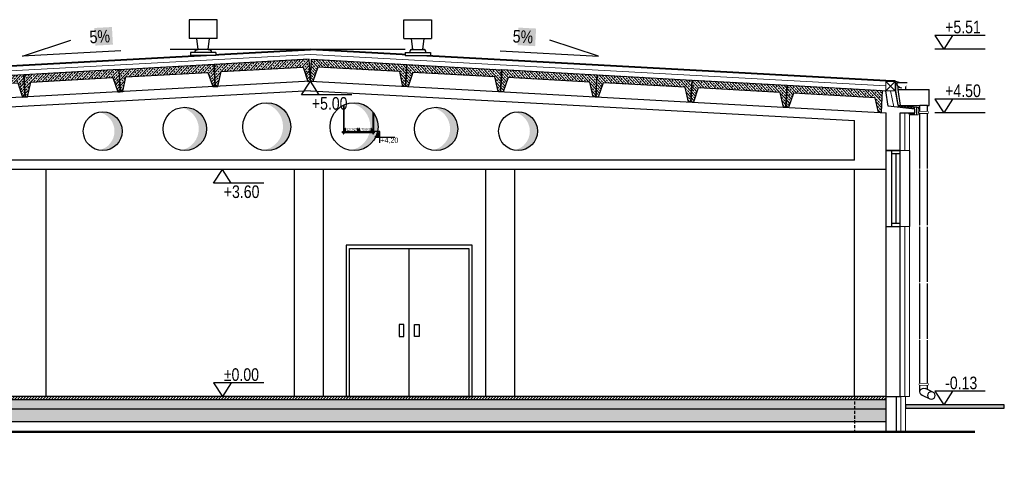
# Model space of a CAD drawing. Header units: millimetres. Extents: x 31144 to 89436, y 19352 to 26645.
# Tile 12 of 16: x 62534 to 64095, y 25920 to 26645. Entities that reach past the tile are written whole.
import ezdxf

# ---------------------------------------------------------------- set-up
doc = ezdxf.new("R2010")
doc.units = ezdxf.units.MM
doc.header["$MEASUREMENT"] = 0
for name, pattern in [('DASHED', [0.75, 0.5, -0.25]), ('DASHED2', [0.375, 0.25, -0.125]), ('DASHEDX2', [38.1, 25.4, -12.7]), ('Kreska', [3, 1.5, -1.5])]:
    doc.linetypes.add(name, pattern=pattern)
for name, color, linetype in [('! PT Koryta kablowe', 6, 'Continuous'), ('! PT Opisy Legenda 2', 7, 'Continuous'), ('! PT Teletechnika', 3, 'Continuous'), ('!PT Tabela', 7, 'Continuous'), ('_HSA_HATCH_WYPEŁNIENIA_PRZEGRÓD', 205, 'Continuous'), ('_HSA_IZOLACJE', 181, 'Continuous'), ('_HSA_KOTY', 252, 'Continuous'), ('_HSA_OPIS', 43, 'Continuous'), ('_HSA_PRZERYWANE', 153, 'DASHEDX2'), ('_HSA_STOLARKA_ZEWNĘTRZNA', 132, 'Continuous'), ('_HSA_WIDOKOWE', 1, 'Continuous'), ('_HSA_WIDOKOWE_CIENKIE', 8, 'Continuous'), ('_HSA_ŚCIANY_CIENKIE', 2, 'Continuous'), ('_HSA_ŚCIANY_KONSTRUKCYJNE', 3, 'Continuous'), ('_HSA_ŚCIANY_MUROWANE', 4, 'Continuous')]:
    doc.layers.add(name, color=color, linetype=linetype)
doc.layers.add('_HSA_CIENIE', color=18, linetype='Continuous', transparency=0.6)
doc.layers.add('_HSA_IZOLACJA_TERMICZNA', color=2, linetype='Continuous', lineweight=5)
doc.layers.add('_HSA_POMOC', color=120, linetype='Continuous', plot=False)
doc.styles.add('ARIAL', font='arial.ttf')
doc.styles.add('ARIAL_100', font='Arial.ttf', dxfattribs={"width": 0.8, "height": 20})
doc.linetypes.add('BATTING', pattern='A,0.00254,-2.54,[134,ltypeshp.shx,S=2.54,R=0,X=-2.54,Y=0],-5.08,[134,ltypeshp.shx,S=2.54,R=180,X=2.54,Y=0],-2.54', length=10.16254)
pattern_1 = [(43.827, (0, 0), (-4.39727, 4.5811), []), (43.827, (4.489, -0.092), (-4.39727, 4.5811), [3.175, -1.5875])]

# ---------------------------------------------------------------- blocks, each defined once
blk = doc.blocks.new('*U8456')
at = {"layer": '_HSA_HATCH_WYPEŁNIENIA_PRZEGRÓD', "ltscale": 10, "transparency": 33554687}
h = blk.add_hatch(dxfattribs=at)
h.set_pattern_fill('ANSI33', color=252, angle=-1.173)
h.set_pattern_definition(pattern_1)
h.paths.add_polyline_path([(10.5, 23), (140.5, 23), (147, 0), (151, 0), (151, 35), (0, 35), (0, 0), (4, 0), (10.5, 23)], is_closed=False)
at = {"color": 252, "ltscale": 10}
blk.add_lwpolyline([(4, 0), (10.5, 23), (140.5, 23), (147, 0), (151, 0), (151, 35), (0, 35), (0, 0), (4, 0)], dxfattribs=at)
blk = doc.blocks.new('*U8457')
at = {"layer": '_HSA_HATCH_WYPEŁNIENIA_PRZEGRÓD', "ltscale": 10, "transparency": 33554687}
h = blk.add_hatch(dxfattribs=at)
h.set_pattern_fill('ANSI33', color=252, angle=-1.173)
h.set_pattern_definition(pattern_1)
h.paths.add_polyline_path([(10.5, 23), (140.5, 23), (147, 0), (151, 0), (151, 35), (0, 35), (0, 0), (4, 0), (10.5, 23)], is_closed=False)
at = {"color": 252, "ltscale": 10}
blk.add_lwpolyline([(4, 0), (10.5, 23), (140.5, 23), (147, 0), (151, 0), (151, 35), (0, 35), (0, 0), (4, 0)], dxfattribs=at)
blk = doc.blocks.new('*U8458')
at = {"layer": '_HSA_HATCH_WYPEŁNIENIA_PRZEGRÓD', "ltscale": 10, "transparency": 33554687}
h = blk.add_hatch(dxfattribs=at)
h.set_pattern_fill('ANSI33', color=252, angle=-1.173)
h.set_pattern_definition(pattern_1)
h.paths.add_polyline_path([(10.5, 23), (140.5, 23), (147, 0), (151, 0), (151, 35), (0, 35), (0, 0), (4, 0), (10.5, 23)], is_closed=False)
at = {"color": 252, "ltscale": 10}
blk.add_lwpolyline([(4, 0), (10.5, 23), (140.5, 23), (147, 0), (151, 0), (151, 35), (0, 35), (0, 0), (4, 0)], dxfattribs=at)
blk = doc.blocks.new('*U8459')
at = {"layer": '_HSA_HATCH_WYPEŁNIENIA_PRZEGRÓD', "ltscale": 10, "transparency": 33554687}
h = blk.add_hatch(dxfattribs=at)
h.set_pattern_fill('ANSI33', color=252, angle=-1.173)
h.set_pattern_definition(pattern_1)
h.paths.add_polyline_path([(10.5, 23), (140.5, 23), (147, 0), (151, 0), (151, 35), (0, 35), (0, 0), (4, 0), (10.5, 23)], is_closed=False)
at = {"color": 252, "ltscale": 10}
blk.add_lwpolyline([(4, 0), (10.5, 23), (140.5, 23), (147, 0), (151, 0), (151, 35), (0, 35), (0, 0), (4, 0)], dxfattribs=at)
blk = doc.blocks.new('*U8460')
at = {"layer": '_HSA_HATCH_WYPEŁNIENIA_PRZEGRÓD', "ltscale": 10, "transparency": 33554687}
h = blk.add_hatch(dxfattribs=at)
h.set_pattern_fill('ANSI33', color=252, angle=-1.173)
h.set_pattern_definition(pattern_1)
h.paths.add_polyline_path([(10.5, 23), (140.5, 23), (147, 0), (151, 0), (151, 35), (0, 35), (0, 0), (4, 0), (10.5, 23)], is_closed=False)
at = {"color": 252, "ltscale": 10}
blk.add_lwpolyline([(4, 0), (10.5, 23), (140.5, 23), (147, 0), (151, 0), (151, 35), (0, 35), (0, 0), (4, 0)], dxfattribs=at)
blk = doc.blocks.new('*U8461')
at = {"layer": '_HSA_HATCH_WYPEŁNIENIA_PRZEGRÓD', "ltscale": 10, "transparency": 33554687}
h = blk.add_hatch(dxfattribs=at)
h.set_pattern_fill('ANSI33', color=252, angle=-1.173)
h.set_pattern_definition(pattern_1)
h.paths.add_polyline_path([(10.5, 23), (140.5, 23), (147, 0), (151, 0), (151, 35), (0, 35), (0, 0), (4, 0), (10.5, 23)], is_closed=False)
at = {"color": 252, "ltscale": 10}
blk.add_lwpolyline([(4, 0), (10.5, 23), (140.5, 23), (147, 0), (151, 0), (151, 35), (0, 35), (0, 0), (4, 0)], dxfattribs=at)
blk = doc.blocks.new('*U8462')
at = {"layer": '_HSA_HATCH_WYPEŁNIENIA_PRZEGRÓD', "ltscale": 10, "transparency": 33554687}
h = blk.add_hatch(dxfattribs=at)
h.set_pattern_fill('ANSI33', color=252, angle=-1.173)
h.set_pattern_definition(pattern_1)
h.paths.add_polyline_path([(10.5, 23), (140.5, 23), (147, 0), (151, 0), (151, 35), (0, 35), (0, 0), (4, 0), (10.5, 23)], is_closed=False)
at = {"color": 252, "ltscale": 10}
blk.add_lwpolyline([(4, 0), (10.5, 23), (140.5, 23), (147, 0), (151, 0), (151, 35), (0, 35), (0, 0), (4, 0)], dxfattribs=at)
blk = doc.blocks.new('*U8463')
at = {"layer": '_HSA_HATCH_WYPEŁNIENIA_PRZEGRÓD', "ltscale": 10, "transparency": 33554687}
h = blk.add_hatch(dxfattribs=at)
h.set_pattern_fill('ANSI33', color=252, angle=-1.173)
h.set_pattern_definition(pattern_1)
h.paths.add_polyline_path([(10.5, 23), (140.5, 23), (147, 0), (151, 0), (151, 35), (0, 35), (0, 0), (4, 0), (10.5, 23)], is_closed=False)
at = {"color": 252, "ltscale": 10}
blk.add_lwpolyline([(4, 0), (10.5, 23), (140.5, 23), (147, 0), (151, 0), (151, 35), (0, 35), (0, 0), (4, 0)], dxfattribs=at)
blk = doc.blocks.new('*U8464')
at = {"layer": '_HSA_HATCH_WYPEŁNIENIA_PRZEGRÓD', "ltscale": 10, "transparency": 33554687}
h = blk.add_hatch(dxfattribs=at)
h.set_pattern_fill('ANSI33', color=252, angle=-1.173)
h.set_pattern_definition(pattern_1)
h.paths.add_polyline_path([(10.5, 23), (140.5, 23), (147, 0), (151, 0), (151, 35), (0, 35), (0, 0), (4, 0), (10.5, 23)], is_closed=False)
at = {"color": 252, "ltscale": 10}
blk.add_lwpolyline([(4, 0), (10.5, 23), (140.5, 23), (147, 0), (151, 0), (151, 35), (0, 35), (0, 0), (4, 0)], dxfattribs=at)
blk = doc.blocks.new('*U8465')
at = {"layer": '_HSA_HATCH_WYPEŁNIENIA_PRZEGRÓD', "ltscale": 10, "transparency": 33554687}
h = blk.add_hatch(dxfattribs=at)
h.set_pattern_fill('ANSI33', color=252, angle=-1.173)
h.set_pattern_definition(pattern_1)
h.paths.add_polyline_path([(10.5, 23), (140.5, 23), (147, 0), (151, 0), (151, 35), (0, 35), (0, 0), (4, 0), (10.5, 23)], is_closed=False)
at = {"color": 252, "ltscale": 10}
blk.add_lwpolyline([(4, 0), (10.5, 23), (140.5, 23), (147, 0), (151, 0), (151, 35), (0, 35), (0, 0), (4, 0)], dxfattribs=at)
blk = doc.blocks.new('*U8468')
at = {"layer": '_HSA_IZOLACJE', "color": 252, "linetype": 'Kreska', "ltscale": 5, "const_width": 1}
blk.add_lwpolyline([(0, 0.5), (913.3, 0.5)], dxfattribs=at)
at = {"layer": '_HSA_IZOLACJE', "color": 252}
for points in [[(0, 1), (913.3, 1)], [(0, 0), (913.3, 0)]]:
    blk.add_lwpolyline(points, dxfattribs=at)
blk = doc.blocks.new('*U8469')
at = {"layer": '_HSA_IZOLACJE', "color": 252, "linetype": 'Kreska', "ltscale": 5, "const_width": 1}
blk.add_lwpolyline([(0, 0.5), (913.3, 0.5)], dxfattribs=at)
at = {"layer": '_HSA_IZOLACJE', "color": 252}
for points in [[(0, 1), (913.3, 1)], [(0, 0), (913.3, 0)]]:
    blk.add_lwpolyline(points, dxfattribs=at)
blk = doc.blocks.new('*U8471')
at = {"layer": '_HSA_IZOLACJE', "color": 252, "linetype": 'Kreska', "ltscale": 5, "const_width": 1}
blk.add_lwpolyline([(0, 0.5), (15.1, 0.5)], dxfattribs=at)
at = {"layer": '_HSA_IZOLACJE', "color": 252}
for points in [[(0, 1), (15.1, 1)], [(0, 0), (15.1, 0)]]:
    blk.add_lwpolyline(points, dxfattribs=at)
blk = doc.blocks.new('A$C0ff530e9')
at = {"color": 252}
blk.add_wipeout([(15.8, 0), (15.7, 0), (15.6, 0), (15.6, -0.1), (15.5, -0.1), (15.5, -0.1), (15.5, -0.1), (15.4, -0.1), (15.4, -0.1), (15.4, -0.1), (15.4, -0.2), (15.3, -0.2), (15.3, -0.2), (15.3, -0.2), (15.2, -0.3), (15.2, -0.3), (15.2, -0.3), (15.2, -0.3), (15.2, -0.4), (15.1, -0.4), (15.1, -0.4), (15.1, -0.4), (15.1, -0.5), (15.1, -0.5), (15.1, -0.5), (15.1, -0.5), (15.1, -0.5), (15.1, -0.5), (15, -0.6), (15, -0.6), (15, -0.7), (15, -0.7), (15, -0.8), (15, -0.8), (14.9, -1.8), (14.9, -2), (14.9, -2.4), (14.8, -2.5), (14.8, -2.7), (14.7, -2.9), (14.7, -3.1), (14.6, -3.3), (14.5, -3.5), (14.5, -3.8), (14.4, -4), (14.3, -4.2), (14.2, -4.4), (14.1, -4.6), (14, -4.8), (13.8, -5), (13.6, -5.3), (13.4, -5.6), (13.2, -5.8), (13, -6.1), (12.8, -6.3), (12.5, -6.6), (12.1, -6.9), (11.9, -7.1), (11.5, -7.3), (11.3, -7.5), (11, -7.6), (10.7, -7.8), (10.3, -7.9), (9.9, -8.1), (9.4, -8.2), (9, -8.3), (8.8, -8.4), (8.4, -8.4), (8, -8.5), (7.7, -8.5), (7.5, -8.5), (7.5, -8.5), (7.1, -8.5), (6.8, -8.5), (6.5, -8.4), (6.3, -8.4), (6, -8.4), (5.6, -8.3), (5.4, -8.2), (5.2, -8.2), (5, -8.1), (4.7, -8), (4.5, -7.9), (4.2, -7.7), (3.9, -7.6), (3.6, -7.4), (3.4, -7.3), (3.1, -7.1), (2.8, -6.9), (2.6, -6.7), (2.5, -6.6), (2.2, -6.4), (2.1, -6.2), (1.9, -6), (1.8, -5.9), (1.6, -5.7), (1.5, -5.5), (1.3, -5.3), (1.2, -5.1), (1, -4.8), (0.9, -4.6), (0.7, -4.2), (0.5, -3.9), (0.4, -3.7), (0.3, -3.3), (0.3, -3.1), (0.2, -2.9), (0.1, -2.6), (0.1, -2.5), (0.1, -2.2), (0, -2.1), (0, -1.8), (0, -1.7), (0, -1.7), (0, -0.5), (0, -0.3), (0, -0.2), (0, -0.1), (0, -0.1), (0, 0), (0, 0)], dxfattribs=at)
blk.add_line((15.8, 0), (0, 0), dxfattribs=at)
blk.add_lwpolyline([(7.5, -8.5, -0.380516), (0, -1.8), (0, 0)], format="xyb", dxfattribs=at)
blk = doc.blocks.new('KOTA')
for p in [(-28, 43.4), (28, 43.4)]:
    blk.add_line(p, (0, 0))
blk.add_lwpolyline([(131.6, 43.4), (-28, 43.4)])
at = {"style": 'ARIAL', "width": 0.8}
blk.add_attdef('0000', (4.6, 49.9), '', height=40, dxfattribs=at)
blk = doc.blocks.new('*U8474')
at = {"layer": '_HSA_POMOC'}
for p, q in [((-12.6, -474.8), (-11.6, -474.8)), ((-12.1, -474.3), (-12.1, -475.3))]:
    blk.add_line(p, q, dxfattribs=at)
blk.add_wipeout([(-6, 0), (6, 0), (6, -454.1), (6, -454.5), (5.9, -454.9), (5.9, -455.3), (5.8, -455.7), (5.7, -456), (5.5, -456.5), (5.3, -456.9), (5.1, -457.3), (4.9, -457.6), (4.6, -458), (4.4, -458.2), (4, -458.6), (3.7, -458.8), (3.4, -459), (3.1, -459.3), (2.7, -459.4), (2.6, -459.5), (-9.5, -465.2), (-9.8, -465.3), (-10.3, -465.5), (-10.7, -465.6), (-11.2, -465.7), (-11.6, -465.8), (-12.1, -465.8), (-12.6, -465.8), (-13, -465.7), (-13.6, -465.6), (-13.9, -465.5), (-14.2, -465.4), (-14.7, -465.2), (-14.9, -465.1), (-15.2, -464.9), (-15.6, -464.7), (-15.8, -464.5), (-16.1, -464.3), (-16.3, -464), (-16.6, -463.8), (-16.8, -463.5), (-17.1, -463.1), (-17.3, -462.8), (-17.4, -462.5), (-17.6, -462.2), (-17.7, -461.8), (-17.8, -461.6), (-17.9, -461.2), (-18, -460.8), (-18.1, -460.5), (-18.1, -460.2), (-18.1, -459.8), (-18.1, -459.5), (-18.1, -459.2), (-18, -458.8), (-18, -458.5), (-17.8, -458.1), (-17.7, -457.7), (-17.6, -457.4), (-17.5, -457.2), (-17.3, -456.8), (-17, -456.4), (-16.9, -456.2), (-16.6, -455.8), (-16.4, -455.6), (-16.1, -455.3), (-16, -455.2), (-15.8, -455.1), (-15.5, -454.8), (-15.2, -454.6), (-15.1, -454.6), (-14.9, -454.5), (-14.9, -454.5), (-6, -450.3)])
for p, q in [((-6, 0), (6, 0)), ((6, -454.1), (6, 0)), ((-6, -450.3), (-6, 0)), ((-14.7, -454.4), (-2.6, -448.7)), ((2.6, -459.5), (-9.5, -465.2))]:
    blk.add_line(p, q)
for points in [[(-7, -10), (7, -10), (7, -12), (-7, -12)], [(-7, -441.1), (7, -441.1), (7, -443.1), (-7, -443.1)]]:
    blk.add_lwpolyline(points, close=True)
blk.add_circle((-12.1, -459.8), 6)
blk.add_arc((0, -454.1), 6, 295.1878, 115.1878)
for points in [[(-7, -12), (-7, -10), (7, -10), (7, -12)], [(-7, -102), (-7, -100), (7, -100), (7, -102)], [(-7, -192), (-7, -190), (7, -190), (7, -192)], [(-7, -282), (-7, -280), (7, -280), (7, -282)], [(-7, -372), (-7, -370), (7, -370), (7, -372)], [(-7, -443.1), (-7, -441.1), (7, -441.1), (7, -443.1)]]:
    blk.add_wipeout(points)
blk = doc.blocks.new('A$Ce0e96bf1')
at = {"color": 252}
blk.add_wipeout([(-40, 0), (0, 0), (0, 5), (-7, 5), (-7, 5.2), (-7, 5.6), (-7.1, 6), (-7.2, 6.3), (-7.3, 6.7), (-7.5, 7.3), (-7.7, 7.6), (-8, 8), (-8.2, 8.3), (-8.5, 8.5), (-8.7, 8.8), (-9, 9), (-9.3, 9.2), (-9.6, 9.4), (-9.9, 9.6), (-10.3, 9.7), (-10.7, 9.8), (-11.1, 9.9), (-11.3, 10), (-11.6, 10), (-12, 10), (-10, 27), (2, 27), (2, 57), (-42, 57), (-42, 27), (-30, 27), (-28, 10), (-28.2, 10), (-28.9, 9.9), (-29.1, 9.9), (-29.5, 9.8), (-29.8, 9.7), (-30.1, 9.5), (-30.4, 9.4), (-30.9, 9.1), (-31.1, 8.9), (-31.6, 8.4), (-31.8, 8.3), (-32, 8), (-32.2, 7.8), (-32.4, 7.5), (-32.5, 7.2), (-32.6, 7), (-32.7, 6.7), (-32.8, 6.4), (-32.9, 6), (-32.9, 5.8), (-33, 5.5), (-33, 5.3), (-33, 5), (-40, 5)], dxfattribs=at)
for p, q in [((-42, 57), (2, 57)), ((-42, 27), (-42, 57)), ((2, 57), (2, 27)), ((-42, 27), (2, 27)), ((-28, 10), (-30, 27)), ((-12, 10), (-10, 27)), ((-40, 5), (0, 5)), ((-40, 5), (-40, 0)), ((-40, 0), (0, 0)), ((-31.5, 10), (-8.5, 10)), ((0, 5), (0, 0))]:
    blk.add_line(p, q, dxfattribs=at)
for centre, start, end in [((-28, 5), 90, 180), ((-12, 5), 0, 90)]:
    blk.add_arc(centre, 5, start, end, dxfattribs=at)
blk = doc.blocks.new('G$C2D045358')
for p, q in [((-0.3, 0.1), (-0.5, 0.1)), ((-0.5, 0.1), (-0.5, 0)), ((-0.5, 0), (1.1, 0)), ((-0.3, 0.1), (-0.3, 0.6)), ((0.9, 0.6), (-0.3, 0.6)), ((0.9, 0.1), (-0.3, 0.1)), ((0.6, 0.1), (0, 0.1)), ((0.6, 0), (0, 0)), ((0.6, 0), (0, 0)), ((0.3, 0.2), (0.3, 0.5)), ((0.9, 0.1), (0.9, 0.6)), ((0.9, 0.1), (1.1, 0.1)), ((1.1, 0.1), (1.1, 0))]:
    blk.add_line(p, q)
for points, start_tangent, end_tangent in [([(0, 0.6), (-0.1, 0.6), (-0.2, 0.6), (-0.3, 0.6), (-0.3, 0.5)], (-1, 0), (-0.948683, -0.316228)), ([(0, 0.1), (-0.1, 0.1), (-0.2, 0.1), (-0.3, 0.2), (-0.3, 0.2)], (-1, 0), (-0.948683, 0.316228)), ([(0.3, 0.5), (0.2, 0.6), (0.1, 0.6), (0.1, 0.6), (0, 0.6)], (-0.948683, 0.316228), (-1, 0)), ([(0.3, 0.2), (0.2, 0.2), (0.1, 0.1), (0.1, 0.1), (0, 0.1)], (-0.948683, -0.316228), (-1, 0)), ([(0.6, 0.6), (0.5, 0.6), (0.5, 0.6), (0.4, 0.6), (0.3, 0.5)], (-1, 0), (-0.948683, -0.316228)), ([(0.6, 0.1), (0.5, 0.1), (0.5, 0.1), (0.4, 0.2), (0.3, 0.2)], (-1, 0), (-0.948683, 0.316228)), ([(0.9, 0.5), (0.9, 0.6), (0.8, 0.6), (0.7, 0.6), (0.6, 0.6)], (-0.948683, 0.316228), (-1, 0)), ([(0.9, 0.2), (0.9, 0.2), (0.8, 0.1), (0.7, 0.1), (0.6, 0.1)], (-0.948683, -0.316228), (-1, 0))]:
    blk.add_spline(points, degree=3, dxfattribs=dict(start_tangent=start_tangent, end_tangent=end_tangent))

msp = doc.modelspace()

# ---------------------------------------------------------------- hatches: boundary and pattern name
at = {"layer": '! PT Opisy Legenda 2'}
msp.add_hatch(color=256, dxfattribs=at).paths.add_polyline_path([(63097.2, 26458.7), (63105.2, 26467.7), (63105.2, 26458.7)])
at = {"layer": '_HSA_CIENIE'}
h = msp.add_hatch(color=252, dxfattribs=at)
h.dxf.hatch_style = 1
h.paths.add_polyline_path([(62696.9, 26468.3, 0.473849), (62660, 26498.5, -0.356991), (62684.7, 26468.3, -0.356991), (62660, 26438.1, 0.473849)])
h.paths.add_polyline_path([(62790, 26505.8, -0.362946), (62818.3, 26471.9, -0.362946), (62790, 26438, 0.467409), (62830.5, 26471.9, 0.467409)])
h.paths.add_polyline_path([(62920, 26513, -0.367773), (62951.9, 26475.5, -0.367773), (62920, 26438, 0.462231), (62964.1, 26475.5, 0.462231)])
h.paths.add_polyline_path([(63102.5, 26475.5, 0.462231), (63058.3, 26513, -0.367773), (63090.3, 26475.5, -0.367773), (63058.3, 26438, 0.462231)])
h.paths.add_polyline_path([(63188.3, 26505.8, -0.362946), (63216.7, 26471.9, -0.362946), (63188.3, 26438, 0.467409), (63228.9, 26471.9, 0.467409)])
h.paths.add_polyline_path([(63318.3, 26498.5, -0.356991), (63343.1, 26468.3, -0.356991), (63318.3, 26438.1, 0.473849), (63355.3, 26468.3, 0.473849)])
at = {"layer": '_HSA_HATCH_WYPEŁNIENIA_PRZEGRÓD'}
h = msp.add_hatch(dxfattribs=at)
h.set_pattern_fill('ANSI31', color=252, style=0)
h.set_pattern_definition([(45, (32700.7983, 14231.9506), (-2.24506403, 2.24506403), [])])
h.paths.add_polyline_path([(63907.7, 26047.5), (62107.8, 26047.5), (62107.8, 26042.5), (63907.7, 26042.5)])
h = msp.add_hatch(dxfattribs=at)
h.set_pattern_fill('MUDST', color=252, scale=0.5, angle=45, style=0)
h.set_pattern_definition([(45, (-4435.392, 20825.3568), (2.24506403, 6.73519209), [3.175, -3.175, 0, -3.175, 0, -3.175])])
h.paths.add_polyline_path([(63907.7, 26042.5), (62107.8, 26042.5), (62107.8, 26027.5), (63907.7, 26027.5)])
h = msp.add_hatch(dxfattribs=at)
h.set_pattern_fill('AR-SAND', color=252, scale=0.2, angle=45, style=0)
h.set_pattern_definition([(82.5, (32700.798, 14231.9506), (-7.147627, 6.6950698), [0, -7.7216, 0, -8.636, 0, -8.255]), (52.5, (32700.798, 14231.95), (-3.7802186, 16.494657), [0, -4.1656, 0, -6.9596, 0, -2.667]), (12.5, (32696.38, 14227.532), (11.1659965, 11.2066462), [0, -2.54, 0, -9.144, 0, -11.938]), (2.5, (32696.38, 14227.532), (7.645622, 13.9510156), [0, -1.27, 0, -5.9944, 0, -6.858])])
h.paths.add_polyline_path([(63907.7, 26027.5), (62107.8, 26027.5), (62107.8, 26007.5), (63907.7, 26007.5)])
at = {"layer": '_HSA_WIDOKOWE', "ltscale": 10}
h = msp.add_hatch(color=252, dxfattribs=at)
h.dxf.hatch_style = 1
h.paths.add_polyline_path([(64095.2, 26029.3), (64095.2, 26034.3), (63938.8, 26034.3), (63938.8, 26029.3), (64095.2, 26029.3)], is_closed=False)

# ---------------------------------------------------------------- linework, layer by layer
at = {"layer": '! PT Koryta kablowe'}
for p, q in [((63050.2, 26472.2), (63050.1, 26472.2)), ((63050.1, 26472.2), (63050.3, 26471.8)), ((63050.3, 26471.8), (63050.1, 26471.7)), ((63050.2, 26471.6), (63050.1, 26471.7)), ((63050.1, 26471.5), (63050.1, 26468)), ((63050.2, 26471.5), (63050.1, 26471.5)), ((63050.2, 26472.2), (63050.4, 26471.9)), ((63050.4, 26471.7), (63050.2, 26471.6)), ((63050.2, 26471.5), (63050.2, 26468)), ((63050.4, 26471.9), (63050.3, 26471.8)), ((63050.4, 26471.7), (63050.3, 26471.8)), ((63050.5, 26472.5), (63050.6, 26472.6)), ((63050.9, 26472.3), (63050.5, 26472.5)), ((63051, 26472.4), (63050.6, 26472.6)), ((63050.9, 26472.3), (63051, 26472.4)), ((63069.2, 26472.4), (63069.6, 26472.6)), ((63069.2, 26472.3), (63069.7, 26472.5)), ((63069.2, 26472.3), (63069.2, 26472.4)), ((63069.7, 26472.5), (63069.6, 26472.6)), ((63069.9, 26472.2), (63069.7, 26471.9)), ((63069.7, 26471.9), (63069.9, 26471.8)), ((63069.7, 26471.7), (63069.9, 26471.8)), ((63069.7, 26471.7), (63069.9, 26471.6)), ((63069.9, 26472.2), (63070, 26472.2)), ((63070, 26472.2), (63069.9, 26471.8)), ((63069.9, 26471.8), (63070, 26471.7)), ((63069.9, 26471.6), (63070, 26471.7)), ((63069.9, 26471.5), (63069.9, 26468)), ((63069.9, 26471.5), (63070.1, 26471.5)), ((63070.1, 26471.5), (63070.1, 26468)), ((63050.2, 26468), (63050.1, 26468)), ((63050.3, 26467.9), (63050.3, 26467.8)), ((63050.3, 26467.9), (63069.8, 26467.9)), ((63050.3, 26467.8), (63069.8, 26467.8)), ((63069.8, 26467.9), (63069.8, 26467.8)), ((63069.9, 26468), (63070.1, 26468))]:
    msp.add_line(p, q, dxfattribs=at)
for centre, radius, start, end in [((63050.4, 26472.3), 0.344, 60, 210), ((63050.2, 26471.5), 0.157, 135, 180), ((63050.4, 26472.3), 0.197, 60, 210), ((63050.3, 26471.8), 0.147, 315, 30), ((63069.8, 26472.3), 0.344, 330, 120), ((63069.8, 26472.3), 0.197, 330, 120), ((63069.9, 26471.8), 0.147, 150, 225), ((63069.9, 26471.5), 0.157, 0, 45), ((63050.3, 26468), 0.246, 180, 270), ((63050.3, 26468), 0.0983, 180, 270), ((63069.8, 26468), 0.246, 270, 0), ((63069.8, 26468), 0.0983, 270, 0)]:
    msp.add_arc(centre, radius, start, end, dxfattribs=at)
at = {"layer": '! PT Opisy Legenda 2'}
msp.add_lwpolyline([(63105.2, 26449.7), (63105.2, 26467.7), (63097.2, 26458.7), (63129.2, 26458.7)], dxfattribs=at)
at = {"layer": '! PT Teletechnika'}
for p, q in [((63072.4, 26472.2), (63072.2, 26472.2)), ((63072.2, 26472.2), (63072.4, 26471.8)), ((63072.4, 26471.8), (63072.2, 26471.6)), ((63072.4, 26471.5), (63072.2, 26471.6)), ((63072.2, 26471.5), (63072.2, 26468)), ((63072.3, 26471.5), (63072.2, 26471.5)), ((63072.3, 26471.5), (63072.3, 26468)), ((63072.4, 26472.2), (63072.5, 26471.9)), ((63072.5, 26471.9), (63072.4, 26471.8)), ((63072.5, 26471.7), (63072.4, 26471.8)), ((63072.5, 26471.7), (63072.4, 26471.5)), ((63072.6, 26472.5), (63072.7, 26472.6)), ((63073, 26472.2), (63072.6, 26472.5)), ((63073.1, 26472.4), (63072.7, 26472.6)), ((63073, 26472.2), (63073.1, 26472.4)), ((63091.3, 26472.4), (63091.7, 26472.6)), ((63091.3, 26472.2), (63091.8, 26472.5)), ((63091.3, 26472.2), (63091.3, 26472.4)), ((63091.8, 26472.5), (63091.7, 26472.6)), ((63092, 26472.2), (63091.8, 26471.9)), ((63091.8, 26471.9), (63092, 26471.8)), ((63091.9, 26471.7), (63092, 26471.8)), ((63091.9, 26471.7), (63092, 26471.5)), ((63092, 26472.2), (63092.2, 26472.2)), ((63092.2, 26472.2), (63092, 26471.8)), ((63092, 26471.8), (63092.1, 26471.6)), ((63092, 26471.5), (63092.1, 26471.6)), ((63092, 26471.5), (63092, 26468)), ((63092, 26471.5), (63092.2, 26471.5)), ((63092.2, 26471.5), (63092.2, 26468)), ((63072.3, 26468), (63072.2, 26468)), ((63072.4, 26467.9), (63072.4, 26467.7)), ((63072.4, 26467.9), (63091.9, 26467.9)), ((63072.4, 26467.7), (63091.9, 26467.7)), ((63091.9, 26467.9), (63091.9, 26467.7)), ((63092, 26468), (63092.2, 26468))]:
    msp.add_line(p, q, dxfattribs=at)
for centre, radius, start, end in [((63072.5, 26472.3), 0.344, 60, 210), ((63072.4, 26471.5), 0.157, 135, 180), ((63072.5, 26472.3), 0.197, 60, 210), ((63072.4, 26471.8), 0.147, 315, 30), ((63091.9, 26472.3), 0.344, 330, 120), ((63091.9, 26472.3), 0.197, 330, 120), ((63092, 26471.8), 0.147, 150, 225), ((63092, 26471.5), 0.157, 0, 45), ((63072.4, 26468), 0.246, 180, 270), ((63072.4, 26468), 0.0983, 180, 270), ((63091.9, 26468), 0.246, 270, 0), ((63091.9, 26468), 0.0983, 270, 0)]:
    msp.add_arc(centre, radius, start, end, dxfattribs=at)
at = {"layer": '!PT Tabela', "linetype": 'DASHED2'}
msp.add_lwpolyline([(63105.2, 26467.7), (63096.5, 26467.7)], dxfattribs=at)
at = {"color": 252}
msp.add_line((62773.2, 26598.5), (63145.2, 26598.5), dxfattribs=at)
for p, q in [((63047.5, 26509.6), (63047.5, 26468.3)), ((63048, 26509.8), (63048.1, 26468.3)), ((63094.4, 26498.9), (63094.4, 26468.3)), ((63095, 26498.1), (63095, 26468.3)), ((63046, 26467.7), (63096.5, 26467.7)), ((63046, 26465.5), (63046, 26467.7)), ((63096.5, 26465.5), (63046, 26465.5)), ((63047.2, 26467.8), (63047, 26467.8)), ((63047, 26467.8), (63047, 26467.7)), ((63047, 26467.7), (63048.6, 26467.7)), ((63047.2, 26467.8), (63047.2, 26468.3)), ((63048.4, 26468.3), (63047.2, 26468.3)), ((63048.4, 26467.8), (63047.2, 26467.8)), ((63048.1, 26467.8), (63047.5, 26467.8)), ((63048.1, 26467.7), (63047.5, 26467.7)), ((63048.1, 26467.7), (63047.5, 26467.7)), ((63047.8, 26467.8), (63047.8, 26468.2)), ((63048.4, 26467.8), (63048.4, 26468.3)), ((63048.4, 26467.8), (63048.6, 26467.8)), ((63048.6, 26467.8), (63048.6, 26467.7)), ((63054.2, 26468), (63055.3, 26468)), ((63054.2, 26468), (63054.2, 26467.9)), ((63055.3, 26468), (63055.3, 26467.9)), ((63066, 26468), (63064.9, 26468)), ((63064.9, 26468), (63064.9, 26467.9)), ((63066, 26468), (63066, 26467.9)), ((63073.8, 26468), (63074.9, 26468)), ((63073.8, 26468), (63073.8, 26467.9)), ((63074.9, 26468), (63074.9, 26467.9)), ((63090.6, 26468), (63089.5, 26468)), ((63089.5, 26468), (63089.5, 26467.9)), ((63090.6, 26468), (63090.6, 26467.9)), ((63094.1, 26467.8), (63093.9, 26467.8)), ((63093.9, 26467.8), (63093.9, 26467.7)), ((63093.9, 26467.7), (63095.5, 26467.7)), ((63094.1, 26467.8), (63094.1, 26468.3)), ((63095.4, 26468.3), (63094.1, 26468.3)), ((63095.4, 26467.8), (63094.1, 26467.8)), ((63095, 26467.8), (63094.4, 26467.8)), ((63094.7, 26467.8), (63094.7, 26468.2)), ((63095.4, 26467.8), (63095.4, 26468.3)), ((63095.4, 26467.8), (63095.5, 26467.8)), ((63095.5, 26467.8), (63095.5, 26467.7)), ((63096.5, 26467.7), (63096.5, 26465.5))]:
    msp.add_line(p, q)
for points in [[(63047.5, 26464.1), (63048.1, 26464.1), (63048.1, 26464.9), (63047.5, 26464.9)], [(63094.4, 26464.1), (63095, 26464.1), (63095, 26464.9), (63094.4, 26464.9)]]:
    msp.add_lwpolyline(points, close=True)
for centre in [(63054.8, 26467.7), (63065.4, 26467.7), (63074.3, 26467.7), (63090, 26467.7)]:
    msp.add_arc(centre, 0.606, 25.7208, 154.2792)
for points, start_tangent, end_tangent in [([(63047.5, 26468.3), (63047.4, 26468.3), (63047.3, 26468.2), (63047.2, 26468.2), (63047.2, 26468.2)], (-1, 0), (-0.948683, -0.316228)), ([(63047.5, 26467.8), (63047.4, 26467.8), (63047.3, 26467.8), (63047.2, 26467.8), (63047.2, 26467.8)], (-1, 0), (-0.948683, 0.316228)), ([(63047.8, 26468.2), (63047.7, 26468.2), (63047.6, 26468.2), (63047.6, 26468.3), (63047.5, 26468.3)], (-0.948683, 0.316228), (-1, 0)), ([(63047.8, 26467.8), (63047.7, 26467.8), (63047.6, 26467.8), (63047.6, 26467.8), (63047.5, 26467.8)], (-0.948683, -0.316228), (-1, 0)), ([(63048.1, 26468.3), (63048, 26468.3), (63048, 26468.2), (63047.9, 26468.2), (63047.8, 26468.2)], (-1, 0), (-0.948683, -0.316228)), ([(63048.1, 26467.8), (63048, 26467.8), (63048, 26467.8), (63047.9, 26467.8), (63047.8, 26467.8)], (-1, 0), (-0.948683, 0.316228)), ([(63048.4, 26468.2), (63048.4, 26468.2), (63048.3, 26468.2), (63048.2, 26468.3), (63048.1, 26468.3)], (-0.948683, 0.316228), (-1, 0)), ([(63048.4, 26467.8), (63048.4, 26467.8), (63048.3, 26467.8), (63048.2, 26467.8), (63048.1, 26467.8)], (-0.948683, -0.316228), (-1, 0)), ([(63094.4, 26468.3), (63094.3, 26468.3), (63094.2, 26468.2), (63094.2, 26468.2), (63094.1, 26468.2)], (-1, 0), (-0.948683, -0.316228)), ([(63094.4, 26467.8), (63094.3, 26467.8), (63094.2, 26467.8), (63094.2, 26467.8), (63094.1, 26467.8)], (-1, 0), (-0.948683, 0.316228)), ([(63094.7, 26468.2), (63094.6, 26468.2), (63094.5, 26468.2), (63094.5, 26468.3), (63094.4, 26468.3)], (-0.948683, 0.316228), (-1, 0)), ([(63094.7, 26467.8), (63094.6, 26467.8), (63094.5, 26467.8), (63094.5, 26467.8), (63094.4, 26467.8)], (-0.948683, -0.316228), (-1, 0)), ([(63095, 26468.3), (63095, 26468.3), (63094.9, 26468.2), (63094.8, 26468.2), (63094.7, 26468.2)], (-1, 0), (-0.948683, -0.316228)), ([(63095, 26467.8), (63095, 26467.8), (63094.9, 26467.8), (63094.8, 26467.8), (63094.7, 26467.8)], (-1, 0), (-0.948683, 0.316228)), ([(63095.4, 26468.2), (63095.3, 26468.2), (63095.2, 26468.2), (63095.1, 26468.3), (63095, 26468.3)], (-0.948683, 0.316228), (-1, 0)), ([(63095.4, 26467.8), (63095.3, 26467.8), (63095.2, 26467.8), (63095.1, 26467.8), (63095, 26467.8)], (-0.948683, -0.316228), (-1, 0))]:
    msp.add_spline(points, degree=3, dxfattribs=dict(start_tangent=start_tangent, end_tangent=end_tangent))
at = {"layer": '_HSA_IZOLACJA_TERMICZNA', "color": 252, "ltscale": 0.06}
for p, q in [((62079, 26547.3), (62995.3, 26597.5)), ((63908, 26547.5), (62995.3, 26597.5)), ((63922.4, 26547.3), (63907.3, 26532.5)), ((63922.4, 26532.5), (63907.3, 26547.3)), ((63926.2, 26509.5), (63922.4, 26532.8)), ((63958.4, 26506), (63926.2, 26509.5)), ((63958.4, 26494.5), (63958.4, 26506)), ((63945.1, 26494.5), (63945.1, 26437.5)), ((63945.1, 26494.5), (63958.4, 26494.5)), ((63930.1, 26437.5), (63945.1, 26437.5)), ((63945.1, 26317.5), (63930.1, 26317.5)), ((63945.1, 26317.5), (63945.1, 26047.5)), ((63945.1, 26047.5), (63930.1, 26047.5)), ((63938.8, 26047.5), (63938.8, 25991.6))]:
    msp.add_line(p, q, dxfattribs=at)
at = {"layer": '_HSA_IZOLACJA_TERMICZNA', "color": 252, "linetype": 'BATTING', "ltscale": 0.06}
for p, q in [((62082.9, 26540), (62995.3, 26590)), ((63907.6, 26540), (62995.3, 26590)), ((63919.8, 26507.1), (63914.9, 26532.5)), ((63953.4, 26505), (63926.4, 26507.9)), ((63955.9, 26494.5), (63955.9, 26506.3)), ((63937.6, 26497.5), (63937.6, 26437.5)), ((63943.4, 26496), (63953.4, 26496)), ((63937.6, 26317.5), (63937.6, 26047.5)), ((63931.3, 26047.5), (63931.3, 25991.6))]:
    msp.add_line(p, q, dxfattribs=at)
at = {"layer": '_HSA_IZOLACJA_TERMICZNA', "color": 252}
msp.add_lwpolyline([(63922.4, 26532.5), (63907.3, 26532.5), (63907.3, 26547.3), (63922.4, 26547.3)], close=True, dxfattribs=at)
at = {"layer": '_HSA_KOTY', "color": 252}
for p, q in [((64064.9, 26598.5), (63985.1, 26598.5)), ((64064.9, 26497.5), (63985.1, 26497.5)), ((62921.5, 26047.5), (62841.7, 26047.5)), ((64064.9, 26034.3), (63985.1, 26034.3))]:
    msp.add_line(p, q, dxfattribs=at)
at = {"layer": '_HSA_OPIS', "color": 252}
for points in [[(62694.7, 26595.6), (62538.9, 26587.1), (62615.6, 26612.9)], [(63295.9, 26595.6), (63451.7, 26587.1), (63374.9, 26612.9)]]:
    msp.add_lwpolyline(points, dxfattribs=at)
at = {"layer": '_HSA_PRZERYWANE', "color": 252, "const_width": 4}
msp.add_lwpolyline([(61535.9, 25921.6), (61787.6, 25921.6), (61787.6, 25991.6), (64048.9, 25991.6)], dxfattribs=at)
at = {"layer": '_HSA_STOLARKA_ZEWNĘTRZNA', "color": 252}
msp.add_line((63923.1, 26433), (63923.1, 26321.9), dxfattribs=at)
for points in [[(63930.1, 26437.5), (63916.1, 26437.5), (63916.1, 26317.5), (63930.1, 26317.5)], [(63916.1, 26433), (63930.1, 26433), (63930.1, 26437.5), (63916.1, 26437.5)], [(63916.1, 26317.5), (63930.1, 26317.5), (63930.1, 26321.9), (63916.1, 26321.9)]]:
    msp.add_lwpolyline(points, close=True, dxfattribs=at)
at = {"layer": '_HSA_WIDOKOWE', "color": 252, "ltscale": 10}
for p, q in [((63907.7, 26317.5), (63907.7, 26437.5)), ((63945.1, 26437.5), (63945.1, 26317.5)), ((63857.7, 26047.5), (63857.7, 26407.5))]:
    msp.add_line(p, q, dxfattribs=at)
for points in [[(63907.3, 26547.5), (63922.6, 26547.5), (63922.6, 26532.6), (63926.4, 26509.6), (63961.1, 26505.9), (63961.1, 26502.6), (63960.3, 26505.2)], [(63907.3, 26547.5), (63922.6, 26547.5), (63927.8, 26546.1), (63926.1, 26543.2)]]:
    msp.add_lwpolyline(points, dxfattribs=at)
at = {"layer": '_HSA_WIDOKOWE', "color": 252}
for points in [[(63051.9, 26287.5), (63051.9, 26047.5), (63251.9, 26047.5), (63251.9, 26287.5)], [(63057, 26282.6), (63246.4, 26282.6), (63246.4, 26047.5), (63057, 26047.5)], [(63151.7, 26282.6), (63246.4, 26282.6), (63246.4, 26047.5), (63151.7, 26047.5)], [(63143.2, 26161.7), (63135.9, 26161.7), (63135.9, 26143.1), (63143.2, 26143.1)], [(63160.2, 26161.7), (63167.5, 26161.7), (63167.5, 26143.1), (63160.2, 26143.1)]]:
    msp.add_lwpolyline(points, close=True, dxfattribs=at)
at = {"layer": '_HSA_WIDOKOWE', "color": 252, "linetype": 'DASHED', "ltscale": 10}
msp.add_lwpolyline([(63857.7, 26047.5), (63857.7, 25991.6)], dxfattribs=at)
at = {"layer": '_HSA_WIDOKOWE', "color": 252, "ltscale": 10}
msp.add_lwpolyline([(63938.8, 26029.3), (64095.2, 26029.3), (64095.2, 26034.3), (63938.8, 26034.3)], close=True, dxfattribs=at)
at = {"layer": '_HSA_WIDOKOWE_CIENKIE', "color": 252, "ltscale": 10}
for p, q in [((62995.3, 26547.5), (62082.8, 26497.5)), ((62995.3, 26547.5), (63907.7, 26497.5)), ((62995.3, 26532.4), (62132.8, 26485.2)), ((62995.3, 26532.4), (63857.7, 26485.2)), ((63907.7, 26407.5), (63907.7, 26497.5)), ((63857.7, 26422.5), (63857.7, 26485.2)), ((63857.7, 26422.5), (62132.8, 26422.5)), ((63907.7, 26407.5), (62082.8, 26407.5)), ((62575.7, 26407.5), (62575.7, 26047.5)), ((62970, 26047.5), (62970, 26407.5)), ((63015.7, 26407.5), (63015.7, 26047.5)), ((63273.2, 26047.5), (63273.2, 26407.5)), ((63319, 26407.5), (63319, 26047.5))]:
    msp.add_line(p, q, dxfattribs=at)
for centre, radius in [((62796.1, 26471.9), 34.4), ((62926.1, 26475.5), 38), ((63064.4, 26475.5), 38), ((63194.4, 26471.9), 34.4), ((62666.1, 26468.3), 30.8), ((63324.4, 26468.3), 30.8)]:
    msp.add_circle(centre, radius, dxfattribs=at)
at = {"layer": '_HSA_ŚCIANY_CIENKIE', "color": 252}
for p, q in [((63907.7, 26047.5), (62082.8, 26047.5)), ((63907.7, 26042.5), (62082.8, 26042.5)), ((63907.7, 26027.5), (62082.8, 26027.5)), ((63907.7, 26007.5), (62082.8, 26007.5))]:
    msp.add_line(p, q, dxfattribs=at)
at = {"layer": '_HSA_ŚCIANY_MUROWANE', "color": 252}
for p, q in [((63901.8, 26532.8), (63907.3, 26532.5)), ((63911, 26508.1), (63907.3, 26532.5)), ((63953.4, 26503.5), (63911, 26508.1)), ((63953.4, 26497.5), (63953.4, 26503.5)), ((63899.9, 26497.9), (63907.7, 26497.5)), ((63907.7, 26437.5), (63907.7, 26497.5)), ((63930.1, 26437.5), (63930.1, 26497.5)), ((63930.1, 26497.5), (63953.4, 26497.5)), ((63907.7, 26437.5), (63930.1, 26437.5)), ((63907.7, 25991.6), (63907.7, 26317.5)), ((63907.7, 26317.5), (63930.1, 26317.5)), ((63930.1, 26047.5), (63930.1, 26317.5)), ((63907.7, 26047.5), (63923.8, 26047.5)), ((63923.8, 26047.5), (63923.8, 25991.6)), ((63923.8, 26047.5), (63923.8, 25991.6)), ((63923.8, 26047.5), (63930.1, 26047.5))]:
    msp.add_line(p, q, dxfattribs=at)
msp.add_lwpolyline([(63930.1, 26437.5), (63907.7, 26437.5)], dxfattribs=at)

# ---------------------------------------------------------------- block references
at = {"rotation": 180}
for p in [(63048.1, 26465.5), (63095, 26465.5)]:
    msp.add_blockref('G$C2D045358', p, dxfattribs=at)
at = {"layer": '_HSA_IZOLACJE', "color": 252, "rotation": 3.136544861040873}
msp.add_blockref('*U8468', (62083.3, 26547.6), dxfattribs=at)
at = {"layer": '_HSA_IZOLACJE', "color": 252, "xscale": -1, "rotation": 356.8634551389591}
msp.add_blockref('*U8469', (63907.2, 26547.6), dxfattribs=at)
at = {"layer": '_HSA_IZOLACJE', "color": 252, "xscale": -1}
msp.add_blockref('*U8471', (63922.4, 26547.3), dxfattribs=at)
at = {"layer": '_HSA_KOTY', "color": 252, "xscale": 0.5, "yscale": 0.5, "zscale": 0.5}
for p, values in [((63999.1, 26598.5), {'0000': '+5.51'}), ((63999.1, 26497.5), {'0000': '+4.50'}), ((62855.7, 26047.5), {'0000': '%%p0.00'}), ((63999.1, 26034.3), {'0000': '-0.13'})]:
    msp.add_blockref('KOTA', p, dxfattribs=at).add_auto_attribs(values)
at = {"layer": '_HSA_KOTY', "color": 252}
ref = msp.add_blockref('KOTA', (62995.3, 26547.5), dxfattribs=dict(at, xscale=-0.5, yscale=0.5, zscale=0.5, rotation=180))
ref.add_attrib('0000', '+5.00', (62997.5, 26502.4), dxfattribs={"layer": '0', "height": 20, "style": 'ARIAL', "width": 0.8})
ref = msp.add_blockref('KOTA', (62855.7, 26407.5), dxfattribs=dict(at, xscale=-0.5, yscale=0.5, zscale=0.5, rotation=180))
ref.add_attrib('0000', '+3.60', (62857.9, 26362.4), dxfattribs={"layer": '0', "height": 20, "style": 'ARIAL', "width": 0.8})
at = {"layer": '_HSA_ŚCIANY_KONSTRUKCYJNE', "color": 252, "rotation": 3.136544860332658}
for name, p in [('*U8462', (62844.5, 26539.2)), ('*U8464', (62543, 26522.7)), ('*U8463', (62693.7, 26530.9)), ('*U8465', (62392.2, 26514.4))]:
    msp.add_blockref(name, p, dxfattribs=at)
at = {"layer": '_HSA_ŚCIANY_KONSTRUKCYJNE', "color": 252, "xscale": -1, "rotation": 356.8634551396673}
for name, p in [('*U8456', (63146, 26539.2)), ('*U8457', (63296.8, 26530.9)), ('*U8458', (63447.6, 26522.7)), ('*U8459', (63598.4, 26514.4)), ('*U8460', (63749.1, 26506.2)), ('*U8461', (63899.9, 26497.9))]:
    msp.add_blockref(name, p, dxfattribs=at)

# ---------------------------------------------------------------- texts
at = {"layer": '! PT Koryta kablowe', "style": 'ARIAL'}
msp.add_text('KE200/55', height=3, dxfattribs=at).set_placement((63050.8, 26469.7))
at = {"layer": '! PT Opisy Legenda 2', "insert": (63106.3, 26448.6), "char_height": 8, "width": 10.766, "attachment_point": 7, "style": 'ARIAL'}
msp.add_mtext('+4,20', dxfattribs=at)
at = {"layer": '! PT Teletechnika', "style": 'ARIAL'}
msp.add_text('KT200/55', height=3, dxfattribs=at).set_placement((63073.1, 26469.7))
at = {"layer": '_HSA_OPIS', "color": 252, "char_height": 20, "attachment_point": 3, "style": 'ARIAL_100', "bg_fill": 1, "box_fill_scale": 1.2, "bg_fill_color": 256, "bg_fill_true_color": 16777214, "bg_fill_transparency": 0}
for insert, rotation in [((62676.9, 26629.3), 3.1365), ((63348.8, 26627.3), 356.8635)]:
    msp.add_mtext_dynamic_manual_height_columns('5%', width=20, gutter_width=15, heights=[0], dxfattribs=dict(at, insert=insert, rotation=rotation))

# ---------------------------------------------------------------- next in the draw order: block references
at = {"color": 252, "xscale": -1}
msp.add_blockref('A$Ce0e96bf1', (62805.2, 26588.1), dxfattribs=at)
at = {"color": 252}
msp.add_blockref('A$Ce0e96bf1', (63185.4, 26588.1), dxfattribs=at)
at = {"layer": '_HSA_ŚCIANY_CIENKIE', "color": 252}
msp.add_blockref('A$C0ff530e9', (63925.2, 26545.1), dxfattribs=at)

# ---------------------------------------------------------------- next in the draw order: linework, layer by layer
at = {"layer": '_HSA_WIDOKOWE_CIENKIE', "color": 252, "ltscale": 10}
for p, q in [((63926.2, 26542), (63926.2, 26534.3)), ((63938.7, 26541), (63938.7, 26534.3))]:
    msp.add_line(p, q, dxfattribs=at)

# ---------------------------------------------------------------- next in the draw order: block references
at = {"layer": '_HSA_ŚCIANY_CIENKIE', "color": 252}
msp.add_blockref('A$C0ff530e9', (63925.2, 26545.1), dxfattribs=at)

# ---------------------------------------------------------------- next in the draw order: linework, layer by layer
at = {"layer": '_HSA_WIDOKOWE_CIENKIE', "color": 252, "ltscale": 10}
for points in [[(63926.2, 26534.3), (63976.2, 26534.3)], [(63926.2, 26534.3), (63929.9, 26509.1), (63976.2, 26509.1), (63976.2, 26534.3)]]:
    msp.add_lwpolyline(points, dxfattribs=at)

# ---------------------------------------------------------------- next in the draw order: block references
at = {"layer": '_HSA_WIDOKOWE_CIENKIE', "color": 252, "xscale": -1}
msp.add_blockref('*U8474', (63967.4, 26509.1), dxfattribs=at)

doc.saveas('drawing.dxf')
